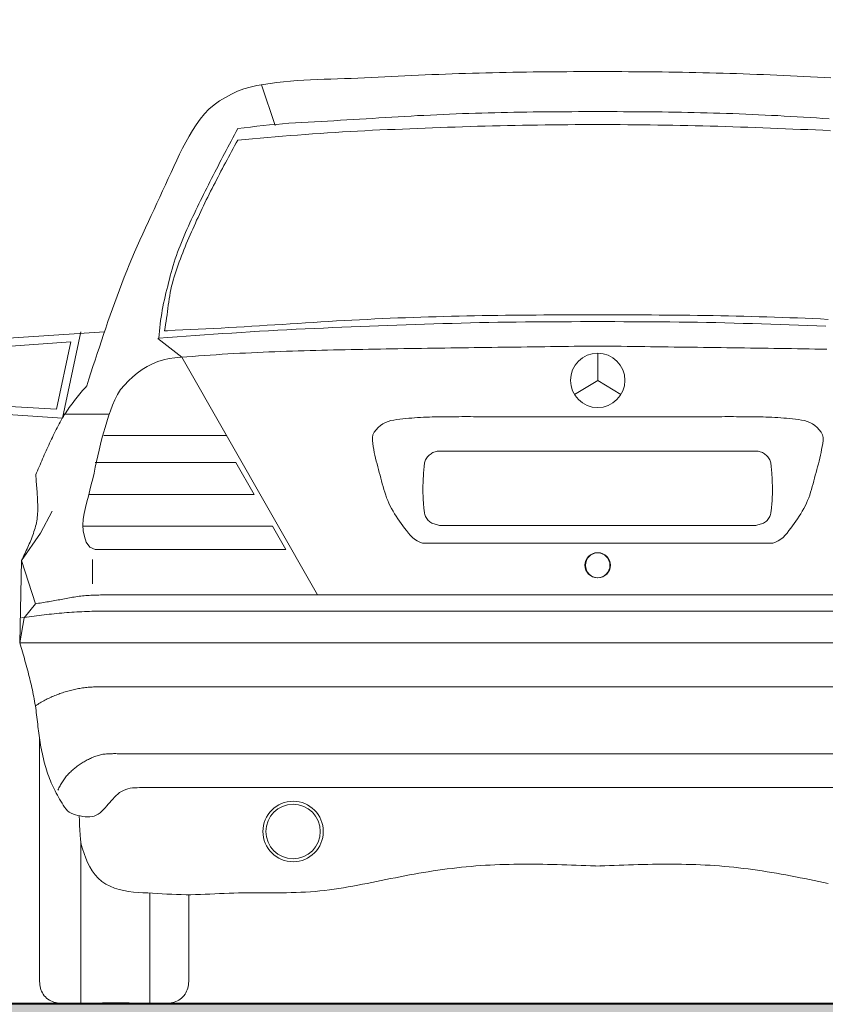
# Model space of a CAD drawing. Extents: x 828590 to 927090, y -1046596 to -975596.
# Tile 10 of 13: x 915897 to 917124, y -1005243 to -1003745. Entities that reach past the tile are written whole.
import ezdxf

# ---------------------------------------------------------------- set-up
doc = ezdxf.new("R2010")
doc.units = 0
doc.header["$LTSCALE"] = 250
for name, color, linetype, lineweight in [('Arredi', 7, 'CONTINUOUS', 15), ('linea di terra', 7, 'CONTINUOUS', 40), ('linee di prospetto', 7, 'CONTINUOUS', 18)]:
    doc.layers.add(name, color=color, linetype=linetype, lineweight=lineweight)

msp = doc.modelspace()

# ---------------------------------------------------------------- hatches: boundary and pattern name
at = {"layer": 'linee di prospetto', "linetype": 'Continuous'}
msp.add_hatch(color=36, dxfattribs=at).paths.add_polyline_path([(830449.2, -1008241.7), (925189.5, -1008241.7), (925189.5, -1005090.4), (920424.4, -1005090.4), (920424.4, -1005241.7), (915178, -1005241.7), (911631.6, -1005241.7), (911631.6, -1005341.7), (911481.6, -1005341.7), (911481.6, -1005091.7), (910131.6, -1005091.7), (910131.6, -1005810.5), (910206.6, -1005810.5), (910206.6, -1006210.5), (909806.6, -1006210.5), (909806.6, -1005810.5), (909881.6, -1005810.5), (909881.6, -1005099), (902631.6, -1004907.4), (902631.6, -1006491.7), (903021.4, -1006491.7), (903021.4, -1006991.7), (892241.8, -1006991.7), (892241.8, -1006491.7), (892631.6, -1006491.7), (892631.6, -1004643.1), (843392.8, -1003341.7), (843392.8, -1001387.9), (839392.8, -1000362.3), (830449.2, -1000362.3)])

# ---------------------------------------------------------------- linework, layer by layer
at = {"layer": 'Arredi', "linetype": 'Continuous'}
for p, q in [((916286.5, -1003906.1), (916265.5, -1003843.8)), ((915816.9, -1004233.8), (916026.3, -1004220)), ((915990.6, -1004220), (915962.6, -1004350.9)), ((916117.9, -1004218.1), (916122.3, -1004218.1)), ((916777.2, -1004252.2), (916777.2, -1004293.6)), ((916777.2, -1004252.2), (916777.2, -1004293.6)), ((916777.2, -1004293.6), (916741.7, -1004315.1)), ((916777.2, -1004293.6), (916812.6, -1004315.1)), ((916212, -1004377.3), (916025.6, -1004377.3)), ((916536.6, -1004401.2), (916777.2, -1004401.2)), ((917017.7, -1004401.2), (916777.2, -1004401.2)), ((915929, -1004526.1), (915946.7, -1004492.6)), ((916536.6, -1004514.4), (916777.2, -1004514.4)), ((917017.7, -1004514.4), (916777.2, -1004514.4)), ((915900.3, -1004567.9), (915929, -1004526.1)), ((916510.5, -1004541.5), (916777.2, -1004541.5)), ((917043.8, -1004541.5), (916777.2, -1004541.5)), ((915900.3, -1004567.9), (915897.7, -1004693.1)), ((915900.3, -1004567.9), (915921.3, -1004633.6)), ((916008.5, -1004566), (916008.5, -1004603.1)), ((916053.6, -1004644.7), (916779.1, -1004644.7)), ((917500.7, -1004644.7), (916775.3, -1004644.7)), ((915897.7, -1004693.1), (916779.1, -1004693.1)), ((917656.6, -1004693.1), (916775.3, -1004693.1)), ((916033, -1004759.8), (916779.1, -1004759.8)), ((917521.3, -1004759.8), (916775.3, -1004759.8)), ((915927.6, -1005208.3), (915927.6, -1004837.8)), ((916049.5, -1004861.7), (916779.1, -1004861.7)), ((917504.9, -1004861.7), (916775.3, -1004861.7)), ((916079.7, -1004913.3), (916779.1, -1004913.3)), ((917474.6, -1004913.3), (916775.3, -1004913.3)), ((915990.6, -1005241.7), (915990.6, -1004997)), ((916095.6, -1005073.7), (916095.6, -1005241.7)), ((916154.8, -1005076.2), (916154.8, -1005208.3))]:
    msp.add_line(p, q, dxfattribs=at)
for points in [[(916781.5, -1003823.7), (916771.3, -1003823.7), (916761, -1003823.8), (916750.7, -1003823.8), (916740.5, -1003823.9), (916730.2, -1003824), (916719.9, -1003824), (916709.7, -1003824.1), (916699.4, -1003824.2), (916689.1, -1003824.3), (916678.9, -1003824.4), (916668.6, -1003824.6), (916658.3, -1003824.7), (916648.1, -1003824.9), (916637.8, -1003825.1), (916627.5, -1003825.3), (916617.3, -1003825.5), (916607, -1003825.7), (916596.7, -1003826), (916586.5, -1003826.3), (916576.2, -1003826.6), (916565.9, -1003826.9), (916555.7, -1003827.3), (916545.4, -1003827.7), (916535.2, -1003828.1), (916524.9, -1003828.5), (916514.7, -1003828.9), (916504.4, -1003829.4), (916494.1, -1003829.8), (916483.9, -1003830.3), (916473.6, -1003830.8), (916463.4, -1003831.3), (916453.1, -1003831.8), (916442.9, -1003832.3), (916432.6, -1003832.8), (916422.4, -1003833.2), (916412.1, -1003833.7), (916401.8, -1003834.1), (916391.6, -1003834.5), (916381.3, -1003834.8), (916371, -1003835.2), (916360.7, -1003835.5), (916350.5, -1003835.9), (916340.2, -1003836.4), (916330, -1003837), (916319.7, -1003837.6), (916309.5, -1003838.4), (916299.2, -1003839.3), (916289, -1003840.5), (916278.8, -1003841.8), (916268.7, -1003843.3), (916258.5, -1003845.1), (916248.5, -1003847.3), (916238.7, -1003850.1), (916229.1, -1003853.8), (916219.8, -1003858.2), (916210.7, -1003863.1), (916201.8, -1003868.4), (916193.3, -1003874.2), (916185.5, -1003880.8), (916178.5, -1003888.2), (916172.1, -1003896.3), (916166.2, -1003904.8), (916160.6, -1003913.4), (916155.3, -1003922.2), (916150.3, -1003931.2), (916145.5, -1003940.2), (916140.9, -1003949.4), (916136.4, -1003958.7), (916132, -1003968), (916127.8, -1003977.4), (916123.5, -1003986.7), (916119.3, -1003996.1), (916115, -1004005.5), (916110.7, -1004014.8), (916106.4, -1004024.2), (916102, -1004033.5), (916097.7, -1004042.8), (916093.3, -1004052.1), (916089, -1004061.4), (916084.8, -1004070.7), (916080.5, -1004080.1), (916076.4, -1004089.4), (916072.3, -1004098.8), (916068.2, -1004108.3), (916064.3, -1004117.7), (916060.4, -1004127.2), (916056.7, -1004136.8), (916052.9, -1004146.3), (916049.3, -1004155.9), (916045.7, -1004165.6), (916042.2, -1004175.2), (916038.7, -1004184.9), (916035.2, -1004194.5), (916031.8, -1004204.2), (916028.5, -1004214), (916025.2, -1004223.7), (916021.9, -1004233.4), (916018.7, -1004243.2), (916015.4, -1004252.9), (916012.2, -1004262.7), (916009, -1004272.5), (916005.9, -1004282.3), (916002.7, -1004292), (915999.5, -1004301.8)], [(916772.8, -1003823.7), (916783.1, -1003823.7), (916793.4, -1003823.8), (916803.6, -1003823.8), (916813.9, -1003823.9), (916824.2, -1003824), (916834.4, -1003824), (916844.7, -1003824.1), (916854.9, -1003824.2), (916865.2, -1003824.3), (916875.5, -1003824.4), (916885.7, -1003824.6), (916896, -1003824.7), (916906.3, -1003824.9), (916916.5, -1003825.1), (916926.8, -1003825.3), (916937.1, -1003825.5), (916947.3, -1003825.7), (916957.6, -1003826), (916967.9, -1003826.3), (916978.1, -1003826.6), (916988.4, -1003826.9), (916998.7, -1003827.3), (917008.9, -1003827.7), (917019.2, -1003828.1), (917029.4, -1003828.5), (917039.7, -1003828.9), (917049.9, -1003829.4), (917060.2, -1003829.8), (917070.4, -1003830.3), (917080.7, -1003830.8), (917091, -1003831.3), (917101.2, -1003831.8), (917111.5, -1003832.3), (917121.7, -1003832.8), (917132, -1003833.2)], [(916777.2, -1003884.7), (916767.4, -1003884.7), (916757.6, -1003884.8), (916747.8, -1003884.8), (916738, -1003884.9), (916728.2, -1003884.9), (916718.4, -1003885), (916708.6, -1003885), (916698.8, -1003885.1), (916689, -1003885.2), (916679.2, -1003885.3), (916669.4, -1003885.4), (916659.6, -1003885.6), (916649.8, -1003885.7), (916640, -1003885.9), (916630.2, -1003886.1), (916620.4, -1003886.4), (916610.6, -1003886.6), (916600.8, -1003886.9), (916591, -1003887.2), (916581.2, -1003887.5), (916571.4, -1003887.8), (916561.6, -1003888.2), (916551.8, -1003888.6), (916542, -1003889), (916532.2, -1003889.5), (916522.5, -1003889.9), (916512.7, -1003890.4), (916502.9, -1003890.9), (916493.1, -1003891.5), (916483.3, -1003892), (916473.5, -1003892.6), (916463.8, -1003893.2), (916454, -1003893.8), (916444.2, -1003894.4), (916434.4, -1003895), (916424.6, -1003895.6), (916414.9, -1003896.2), (916405.1, -1003896.8), (916395.3, -1003897.4), (916385.5, -1003898), (916375.7, -1003898.6), (916365.9, -1003899.1), (916356.2, -1003899.7), (916346.4, -1003900.2), (916336.6, -1003900.7), (916326.8, -1003901.3), (916317, -1003901.9), (916307.2, -1003902.5), (916297.5, -1003903.3), (916287.7, -1003904.1), (916277.9, -1003905), (916268.2, -1003906), (916258.5, -1003907.1), (916248.7, -1003908.2), (916239, -1003909.3), (916229.3, -1003910.5)], [(916777.2, -1003884.7), (916787, -1003884.7), (916796.8, -1003884.8), (916806.6, -1003884.8), (916816.4, -1003884.9), (916826.2, -1003884.9), (916836, -1003885), (916845.8, -1003885), (916855.6, -1003885.1), (916865.4, -1003885.2), (916875.2, -1003885.3), (916885, -1003885.4), (916894.8, -1003885.6), (916904.6, -1003885.7), (916914.4, -1003885.9), (916924.2, -1003886.1), (916933.9, -1003886.4), (916943.7, -1003886.6), (916953.5, -1003886.9), (916963.3, -1003887.2), (916973.1, -1003887.5), (916982.9, -1003887.8), (916992.7, -1003888.2), (917002.5, -1003888.6), (917012.3, -1003889), (917022.1, -1003889.5), (917031.9, -1003889.9), (917041.7, -1003890.4), (917051.5, -1003890.9), (917061.2, -1003891.5), (917071, -1003892), (917080.8, -1003892.6), (917090.6, -1003893.2), (917100.4, -1003893.8), (917110.1, -1003894.4), (917119.9, -1003895), (917129.7, -1003895.6)], [(916229.3, -1003910.5), (916226.8, -1003915.2), (916224.3, -1003920), (916221.7, -1003924.7), (916219.2, -1003929.5), (916216.7, -1003934.2), (916214.2, -1003939), (916211.8, -1003943.7), (916209.3, -1003948.5), (916206.8, -1003953.2), (916204.3, -1003958), (916201.8, -1003962.8), (916199.3, -1003967.5), (916196.9, -1003972.3), (916194.4, -1003977.1), (916191.9, -1003981.8), (916189.5, -1003986.6), (916187.1, -1003991.4), (916184.6, -1003996.2), (916182.2, -1004001), (916179.8, -1004005.8), (916177.4, -1004010.6), (916175, -1004015.4), (916172.6, -1004020.2), (916170.2, -1004025), (916167.9, -1004029.8), (916165.6, -1004034.7), (916163.3, -1004039.5), (916161, -1004044.4), (916158.7, -1004049.2), (916156.5, -1004054.1), (916154.3, -1004059), (916152.1, -1004063.9), (916150, -1004068.9), (916147.8, -1004073.8), (916145.8, -1004078.7), (916143.7, -1004083.7), (916141.7, -1004088.7), (916139.8, -1004093.7), (916137.9, -1004098.7), (916136.1, -1004103.8), (916134.3, -1004108.9), (916132.7, -1004114), (916131.1, -1004119.1), (916129.5, -1004124.2), (916128.1, -1004129.4), (916126.7, -1004134.6), (916125.3, -1004139.8), (916124, -1004145), (916122.7, -1004150.2), (916121.4, -1004155.4), (916120.1, -1004160.6), (916118.9, -1004165.8), (916117.7, -1004171.1), (916116.6, -1004176.3), (916115.5, -1004181.6), (916114.5, -1004186.8), (916113.6, -1004192.1), (916112.8, -1004197.4), (916112, -1004202.8), (916111.4, -1004208.1), (916110.7, -1004213.4), (916110.1, -1004218.8), (916109.6, -1004224.1), (916109, -1004229.4)], [(916777.2, -1003904.2), (916765.7, -1003904.3), (916754.3, -1003904.4), (916742.9, -1003904.5), (916731.5, -1003904.6), (916720, -1003904.7), (916708.6, -1003904.9), (916697.2, -1003905), (916685.7, -1003905.2), (916674.3, -1003905.3), (916662.9, -1003905.5), (916651.5, -1003905.7), (916640, -1003906), (916628.6, -1003906.2), (916617.2, -1003906.5), (916605.8, -1003906.8), (916594.3, -1003907.1), (916582.9, -1003907.5), (916571.5, -1003907.8), (916560.1, -1003908.2), (916548.6, -1003908.6), (916537.2, -1003909), (916525.8, -1003909.4), (916514.4, -1003909.8), (916502.9, -1003910.3), (916491.5, -1003910.7), (916480.1, -1003911.2), (916468.7, -1003911.7), (916457.3, -1003912.2), (916445.8, -1003912.7), (916434.4, -1003913.2), (916423, -1003913.8), (916411.6, -1003914.4), (916400.2, -1003915), (916388.8, -1003915.7), (916377.4, -1003916.4), (916366, -1003917.1), (916354.6, -1003917.8), (916343.2, -1003918.6), (916331.8, -1003919.5), (916320.4, -1003920.4), (916309, -1003921.3), (916297.6, -1003922.2), (916286.2, -1003923.1), (916274.8, -1003924.1), (916263.4, -1003925.1), (916252, -1003926.1), (916240.6, -1003927.1), (916229.3, -1003928.1)], [(916777.2, -1003904.2), (916788.6, -1003904.3), (916800, -1003904.4), (916811.5, -1003904.5), (916822.9, -1003904.6), (916834.3, -1003904.7), (916845.7, -1003904.9), (916857.2, -1003905), (916868.6, -1003905.2), (916880, -1003905.3), (916891.5, -1003905.5), (916902.9, -1003905.7), (916914.3, -1003906), (916925.7, -1003906.2), (916937.2, -1003906.5), (916948.6, -1003906.8), (916960, -1003907.1), (916971.4, -1003907.5), (916982.9, -1003907.8), (916994.3, -1003908.2), (917005.7, -1003908.6), (917017.1, -1003909), (917028.5, -1003909.4), (917040, -1003909.8), (917051.4, -1003910.3), (917062.8, -1003910.7), (917074.2, -1003911.2), (917085.7, -1003911.7), (917097.1, -1003912.2), (917108.5, -1003912.7), (917119.9, -1003913.2), (917131.3, -1003913.8)], [(916229.3, -1003928.1), (916226.9, -1003932.4), (916224.6, -1003936.7), (916222.3, -1003941), (916220, -1003945.3), (916217.6, -1003949.6), (916215.3, -1003953.9), (916213, -1003958.2), (916210.7, -1003962.6), (916208.4, -1003966.9), (916206.1, -1003971.2), (916203.8, -1003975.5), (916201.6, -1003979.9), (916199.3, -1003984.2), (916197, -1003988.5), (916194.8, -1003992.9), (916192.5, -1003997.2), (916190.3, -1004001.6), (916188.1, -1004005.9), (916185.9, -1004010.3), (916183.7, -1004014.7), (916181.5, -1004019.1), (916179.4, -1004023.5), (916177.3, -1004027.9), (916175.1, -1004032.3), (916173, -1004036.7), (916170.9, -1004041.1), (916168.9, -1004045.6), (916166.8, -1004050), (916164.8, -1004054.4), (916162.8, -1004058.9), (916160.8, -1004063.4), (916158.8, -1004067.8), (916156.9, -1004072.3), (916154.9, -1004076.8), (916153, -1004081.3), (916151.1, -1004085.8), (916149.2, -1004090.4), (916147.4, -1004094.9), (916145.6, -1004099.4), (916143.8, -1004104), (916142, -1004108.5), (916140.3, -1004113.1), (916138.6, -1004117.7), (916137, -1004122.3), (916135.4, -1004127), (916133.9, -1004131.6), (916132.4, -1004136.3), (916131.1, -1004141), (916129.8, -1004145.7), (916128.6, -1004150.5), (916127.6, -1004155.3), (916126.7, -1004160.1), (916125.9, -1004164.9), (916125.1, -1004169.7), (916124.4, -1004174.6), (916123.7, -1004179.4), (916123, -1004184.3), (916122.4, -1004189.1), (916121.7, -1004194), (916120.9, -1004198.8), (916120.2, -1004203.6), (916119.4, -1004208.5), (916118.7, -1004213.3), (916117.9, -1004218.1)], [(916122.3, -1004218.1), (916134, -1004217.5), (916145.7, -1004217), (916157.4, -1004216.4), (916169.1, -1004215.8), (916180.8, -1004215.2), (916192.5, -1004214.6), (916204.2, -1004214), (916215.9, -1004213.3), (916227.5, -1004212.7), (916239.2, -1004212), (916250.9, -1004211.4), (916262.6, -1004210.7), (916274.3, -1004209.9), (916286, -1004209.2), (916297.6, -1004208.5), (916309.3, -1004207.7), (916321, -1004206.9), (916332.7, -1004206.2), (916344.4, -1004205.4), (916356, -1004204.7), (916367.7, -1004204), (916379.4, -1004203.3), (916391.1, -1004202.6), (916402.8, -1004202), (916414.5, -1004201.4), (916426.1, -1004200.8), (916437.8, -1004200.2), (916449.5, -1004199.7), (916461.2, -1004199.2), (916472.9, -1004198.7), (916484.6, -1004198.3), (916496.3, -1004197.9), (916508, -1004197.5), (916519.7, -1004197.1), (916531.4, -1004196.8), (916543.1, -1004196.4), (916554.8, -1004196.1), (916566.5, -1004195.8), (916578.2, -1004195.6), (916589.9, -1004195.3), (916601.6, -1004195.1), (916613.3, -1004194.9), (916625, -1004194.7), (916636.7, -1004194.6), (916648.4, -1004194.4), (916660.1, -1004194.3), (916671.8, -1004194.2), (916683.5, -1004194.2), (916695.2, -1004194.1), (916706.9, -1004194.1), (916718.6, -1004194), (916730.4, -1004194), (916742.1, -1004194), (916753.8, -1004194), (916765.5, -1004194.1), (916777.2, -1004194.1)], [(917128.2, -1004200.8), (917116.5, -1004200.2), (917104.8, -1004199.7), (917093.1, -1004199.2), (917081.4, -1004198.7), (917069.7, -1004198.3), (917058, -1004197.9), (917046.3, -1004197.5), (917034.6, -1004197.1), (917022.9, -1004196.8), (917011.2, -1004196.4), (916999.5, -1004196.1), (916987.8, -1004195.8), (916976.1, -1004195.6), (916964.4, -1004195.3), (916952.7, -1004195.1), (916941, -1004194.9), (916929.3, -1004194.7), (916917.6, -1004194.6), (916905.9, -1004194.4), (916894.2, -1004194.3), (916882.5, -1004194.2), (916870.8, -1004194.2), (916859.1, -1004194.1), (916847.4, -1004194.1), (916835.7, -1004194), (916824, -1004194), (916812.3, -1004194), (916800.6, -1004194), (916788.9, -1004194.1), (916777.2, -1004194.1)], [(916779.1, -1004204.3), (916765.1, -1004204.3), (916751.1, -1004204.3), (916737.2, -1004204.4), (916723.2, -1004204.4), (916709.2, -1004204.5), (916695.2, -1004204.6), (916681.3, -1004204.7), (916667.3, -1004204.8), (916653.3, -1004204.9), (916639.3, -1004205.1), (916625.4, -1004205.3), (916611.4, -1004205.5), (916597.4, -1004205.8), (916583.5, -1004206.1), (916569.5, -1004206.5), (916555.5, -1004206.9), (916541.6, -1004207.3), (916527.6, -1004207.7), (916513.6, -1004208.1), (916499.7, -1004208.6), (916485.7, -1004209.1), (916471.7, -1004209.6), (916457.8, -1004210.1), (916443.8, -1004210.6), (916429.8, -1004211.1), (916415.9, -1004211.7), (916401.9, -1004212.2), (916388, -1004212.8), (916374, -1004213.4), (916360, -1004214), (916346.1, -1004214.6), (916332.1, -1004215.3), (916318.2, -1004215.9), (916304.2, -1004216.6), (916290.2, -1004217.4), (916276.3, -1004218.2), (916262.3, -1004219), (916248.4, -1004219.8), (916234.5, -1004220.7), (916220.5, -1004221.6), (916206.6, -1004222.5), (916192.6, -1004223.5), (916178.7, -1004224.4), (916164.7, -1004225.4), (916150.8, -1004226.4), (916136.9, -1004227.4), (916122.9, -1004228.4), (916109, -1004229.4)], [(916775.3, -1004204.3), (916789.2, -1004204.3), (916803.2, -1004204.3), (916817.2, -1004204.4), (916831.2, -1004204.4), (916845.1, -1004204.5), (916859.1, -1004204.6), (916873.1, -1004204.7), (916887.1, -1004204.8), (916901, -1004204.9), (916915, -1004205.1), (916929, -1004205.3), (916942.9, -1004205.5), (916956.9, -1004205.8), (916970.9, -1004206.1), (916984.8, -1004206.5), (916998.8, -1004206.9), (917012.8, -1004207.3), (917026.7, -1004207.7), (917040.7, -1004208.1), (917054.7, -1004208.6), (917068.6, -1004209.1), (917082.6, -1004209.6), (917096.6, -1004210.1), (917110.5, -1004210.6), (917124.5, -1004211.1)], [(916107.7, -1004230.1), (916144, -1004258.4), (916350.8, -1004620.1)], [(915828.4, -1004330.1), (915953.7, -1004337.7), (915975.3, -1004235.1), (915827.1, -1004245.8)], [(916777.2, -1004241.4), (916768.2, -1004241.5), (916759.3, -1004241.6), (916750.3, -1004241.7), (916741.4, -1004241.8), (916732.5, -1004241.9), (916723.5, -1004242.1), (916714.6, -1004242.2), (916705.6, -1004242.3), (916696.7, -1004242.4), (916687.8, -1004242.5), (916678.8, -1004242.6), (916669.9, -1004242.7), (916660.9, -1004242.9), (916652, -1004243), (916643, -1004243.1), (916634.1, -1004243.2), (916625.2, -1004243.3), (916616.2, -1004243.4), (916607.3, -1004243.6), (916598.3, -1004243.7), (916589.4, -1004243.8), (916580.4, -1004243.9), (916571.5, -1004244.1), (916562.6, -1004244.2), (916553.6, -1004244.3), (916544.7, -1004244.4), (916535.8, -1004244.6), (916526.8, -1004244.7), (916517.9, -1004244.8), (916508.9, -1004245), (916500, -1004245.1), (916491.1, -1004245.3), (916482.2, -1004245.4), (916473.2, -1004245.6), (916464.3, -1004245.7), (916455.4, -1004245.8), (916446.4, -1004246), (916437.5, -1004246.2), (916428.6, -1004246.3), (916419.7, -1004246.5), (916410.8, -1004246.6), (916401.8, -1004246.8), (916392.9, -1004247), (916384, -1004247.2), (916375.1, -1004247.4), (916366.2, -1004247.6), (916357.2, -1004247.8), (916348.3, -1004248.1), (916339.4, -1004248.3), (916330.5, -1004248.6), (916321.5, -1004248.8), (916312.6, -1004249.1), (916303.7, -1004249.4), (916294.8, -1004249.8), (916285.8, -1004250.1), (916276.9, -1004250.4), (916268, -1004250.8), (916259.1, -1004251.2), (916250.1, -1004251.6), (916241.2, -1004252.1), (916232.3, -1004252.5), (916223.3, -1004253), (916214.4, -1004253.5), (916205.4, -1004254), (916196.5, -1004254.6), (916187.5, -1004255.2), (916178.6, -1004255.8), (916169.6, -1004256.4), (916160.7, -1004257.1), (916151.7, -1004257.8), (916142.7, -1004258.5), (916133.8, -1004259.3), (916124.9, -1004260.5), (916116.1, -1004262.2), (916107.6, -1004264.9), (916099.4, -1004268.3), (916091.4, -1004272.5), (916083.8, -1004277.3), (916076.5, -1004282.5), (916069.6, -1004288.2), (916063, -1004294.3), (916056.8, -1004300.8), (916051.1, -1004307.6), (916046.2, -1004315.1), (916042.3, -1004323.2), (916038.8, -1004331.4), (916035.6, -1004339.8), (916032.7, -1004348.1), (916029.9, -1004356.6), (916027.4, -1004365.1), (916025, -1004373.7), (916022.7, -1004382.3), (916020.6, -1004390.9), (916018.5, -1004399.6), (916016.5, -1004408.3), (916014.6, -1004417), (916012.6, -1004425.8), (916010.6, -1004434.6), (916008.6, -1004443.4), (916006.5, -1004452.2), (916004.4, -1004460.9), (916002, -1004469.7), (915999.7, -1004478.5), (915997.4, -1004487.3), (915995.6, -1004496.1), (915994.3, -1004504.9), (915993.7, -1004513.7), (915994.2, -1004522.6), (915995.9, -1004531.3), (915998.9, -1004540), (916004.1, -1004547.2), (916012.3, -1004550.9)], [(916777.2, -1004241.4), (916786.1, -1004241.5), (916795.1, -1004241.6), (916804, -1004241.7), (916812.9, -1004241.8), (916821.9, -1004241.9), (916830.8, -1004242.1), (916839.8, -1004242.2), (916848.7, -1004242.3), (916857.6, -1004242.4), (916866.6, -1004242.5), (916875.5, -1004242.6), (916884.5, -1004242.7), (916893.4, -1004242.9), (916902.4, -1004243), (916911.3, -1004243.1), (916920.2, -1004243.2), (916929.2, -1004243.3), (916938.1, -1004243.4), (916947.1, -1004243.6), (916956, -1004243.7), (916965, -1004243.8), (916973.9, -1004243.9), (916982.8, -1004244.1), (916991.8, -1004244.2), (917000.7, -1004244.3), (917009.6, -1004244.4), (917018.6, -1004244.6), (917027.5, -1004244.7), (917036.5, -1004244.8), (917045.4, -1004245), (917054.3, -1004245.1), (917063.3, -1004245.3), (917072.2, -1004245.4), (917081.1, -1004245.6), (917090, -1004245.7), (917099, -1004245.8), (917107.9, -1004246), (917116.8, -1004246.2), (917125.7, -1004246.3)], [(916777.2, -1004252.7), (916777.2, -1004252.7), (916777.2, -1004252.7)], [(916777.2, -1004252.7), (916777.2, -1004252.7), (916777.2, -1004252.7)], [(916777.2, -1004252.7), (916777.2, -1004252.7), (916777.2, -1004252.7)], [(916777.2, -1004252.7), (916777.2, -1004252.7), (916777.2, -1004252.7)], [(915999.5, -1004301.8), (915997.4, -1004304.3), (915995.3, -1004306.8), (915993.2, -1004309.3), (915991.1, -1004311.8), (915989, -1004314.3), (915987, -1004316.9), (915984.9, -1004319.4), (915982.9, -1004321.9), (915980.8, -1004324.5), (915978.8, -1004327.1), (915976.9, -1004329.7), (915974.9, -1004332.3), (915973, -1004335), (915971.1, -1004337.7), (915969.3, -1004340.3), (915967.5, -1004343.1), (915965.7, -1004345.8), (915964, -1004348.6), (915962.3, -1004351.4), (915960.7, -1004354.2), (915959.1, -1004357.1), (915957.5, -1004359.9), (915956, -1004362.8), (915954.5, -1004365.7), (915953, -1004368.6), (915951.5, -1004371.6), (915950.1, -1004374.5), (915948.6, -1004377.4), (915947.2, -1004380.4), (915945.8, -1004383.3), (915944.4, -1004386.3), (915943, -1004389.2), (915941.6, -1004392.2), (915940.3, -1004395.2), (915938.9, -1004398.1), (915937.6, -1004401.1), (915936.2, -1004404.1), (915934.9, -1004407.1), (915933.6, -1004410.1), (915932.3, -1004413.1), (915931, -1004416.1), (915929.7, -1004419), (915928.4, -1004422), (915927.1, -1004425), (915925.8, -1004428), (915924.5, -1004431.1), (915923.2, -1004434.1), (915921.9, -1004437.1)], [(916033.3, -1004345.2), (915965.2, -1004345.2), (915962.6, -1004350.9), (915818.8, -1004341.4)], [(916777.2, -1004349), (916772.7, -1004349), (916768.2, -1004349), (916763.7, -1004349), (916759.2, -1004349), (916754.7, -1004349), (916750.2, -1004349), (916745.7, -1004349), (916741.2, -1004349), (916736.7, -1004349), (916732.2, -1004349), (916727.7, -1004349), (916723.2, -1004349), (916718.7, -1004349.1), (916714.2, -1004349.1), (916709.7, -1004349.1), (916705.3, -1004349.1), (916700.8, -1004349.1), (916696.3, -1004349.1), (916691.8, -1004349.1), (916687.3, -1004349.1), (916682.8, -1004349.1), (916678.3, -1004349.1), (916673.8, -1004349.1), (916669.3, -1004349.1), (916664.8, -1004349.1), (916660.3, -1004349.1), (916655.8, -1004349), (916651.3, -1004349), (916646.8, -1004349), (916642.3, -1004349), (916637.8, -1004349), (916633.3, -1004349), (916628.8, -1004349), (916624.3, -1004349), (916619.8, -1004349), (916615.3, -1004348.9), (916610.8, -1004348.9), (916606.3, -1004348.9), (916601.8, -1004348.9), (916597.3, -1004348.9), (916592.8, -1004348.9), (916588.3, -1004348.9), (916583.8, -1004348.8), (916579.3, -1004348.8), (916574.8, -1004348.8), (916570.3, -1004348.8), (916565.8, -1004348.9), (916561.3, -1004348.9), (916556.9, -1004348.9), (916552.4, -1004348.9), (916547.9, -1004348.9), (916543.4, -1004349), (916538.9, -1004349), (916534.4, -1004349.1), (916530, -1004349.2), (916525.5, -1004349.3), (916521, -1004349.4), (916516.5, -1004349.6), (916512, -1004349.8), (916507.5, -1004350), (916503.1, -1004350.2), (916498.6, -1004350.5), (916494.1, -1004350.9), (916489.6, -1004351.3), (916485.1, -1004351.7), (916480.6, -1004352.2), (916476.1, -1004352.7), (916471.6, -1004353.3), (916467.1, -1004354), (916462.6, -1004354.8), (916458.3, -1004356), (916454.2, -1004357.6), (916450.2, -1004359.7), (916446.6, -1004362.3), (916443.1, -1004365.3), (916439.8, -1004368.7), (916437.1, -1004372.3), (916435.1, -1004376.3), (916434.2, -1004380.6), (916434.2, -1004385.1), (916434.8, -1004389.7), (916435.5, -1004394.3), (916436.3, -1004398.8), (916437.2, -1004403.2), (916438.1, -1004407.6), (916439.2, -1004412), (916440.2, -1004416.4), (916441.4, -1004420.7), (916442.5, -1004425), (916443.6, -1004429.3), (916444.8, -1004433.6), (916446, -1004437.9), (916447.1, -1004442.2), (916448.2, -1004446.6), (916449.3, -1004450.9), (916450.5, -1004455.3), (916451.7, -1004459.6), (916453, -1004463.9), (916454.5, -1004468.2), (916456, -1004472.4), (916457.7, -1004476.6), (916459.5, -1004480.7), (916461.5, -1004484.8), (916463.5, -1004488.8), (916465.7, -1004492.7), (916468, -1004496.5), (916470.3, -1004500.3), (916472.8, -1004504.1), (916475.3, -1004507.8), (916478, -1004511.4), (916480.6, -1004515.1), (916483.4, -1004518.7), (916486.1, -1004522.3), (916489, -1004525.9), (916491.9, -1004529.4), (916495.1, -1004532.6), (916498.5, -1004535.4), (916502.3, -1004537.8), (916506.4, -1004539.7), (916510.5, -1004541.5)], [(916777.2, -1004349), (916781.7, -1004349), (916786.2, -1004349), (916790.7, -1004349), (916795.2, -1004349), (916799.6, -1004349), (916804.1, -1004349), (916808.6, -1004349), (916813.1, -1004349), (916817.6, -1004349), (916822.1, -1004349), (916826.6, -1004349), (916831.1, -1004349), (916835.6, -1004349.1), (916840.1, -1004349.1), (916844.6, -1004349.1), (916849.1, -1004349.1), (916853.6, -1004349.1), (916858.1, -1004349.1), (916862.6, -1004349.1), (916867.1, -1004349.1), (916871.6, -1004349.1), (916876.1, -1004349.1), (916880.6, -1004349.1), (916885.1, -1004349.1), (916889.5, -1004349.1), (916894, -1004349.1), (916898.5, -1004349), (916903, -1004349), (916907.5, -1004349), (916912, -1004349), (916916.5, -1004349), (916921, -1004349), (916925.5, -1004349), (916930, -1004349), (916934.5, -1004349), (916939, -1004348.9), (916943.5, -1004348.9), (916948, -1004348.9), (916952.5, -1004348.9), (916957, -1004348.9), (916961.5, -1004348.9), (916966, -1004348.9), (916970.5, -1004348.8), (916975, -1004348.8), (916979.5, -1004348.8), (916984, -1004348.8), (916988.5, -1004348.9), (916993, -1004348.9), (916997.5, -1004348.9), (917002, -1004348.9), (917006.5, -1004348.9), (917010.9, -1004349), (917015.4, -1004349), (917019.9, -1004349.1), (917024.4, -1004349.2), (917028.9, -1004349.3), (917033.3, -1004349.4), (917037.8, -1004349.6), (917042.3, -1004349.8), (917046.8, -1004350), (917051.3, -1004350.2), (917055.8, -1004350.5), (917060.3, -1004350.9), (917064.7, -1004351.3), (917069.2, -1004351.7), (917073.7, -1004352.2), (917078.2, -1004352.7), (917082.7, -1004353.3), (917087.3, -1004354), (917091.7, -1004354.8), (917096, -1004356), (917100.2, -1004357.6), (917104.1, -1004359.7), (917107.8, -1004362.3), (917111.3, -1004365.3), (917114.5, -1004368.7), (917117.3, -1004372.3), (917119.2, -1004376.3), (917120.1, -1004380.6), (917120.1, -1004385.1), (917119.6, -1004389.7), (917118.9, -1004394.3), (917118, -1004398.8), (917117.2, -1004403.2), (917116.2, -1004407.6), (917115.2, -1004412), (917114.1, -1004416.4), (917113, -1004420.7), (917111.8, -1004425), (917110.7, -1004429.3), (917109.5, -1004433.6), (917108.4, -1004437.9), (917107.2, -1004442.2), (917106.1, -1004446.6), (917105, -1004450.9), (917103.8, -1004455.3), (917102.6, -1004459.6), (917101.3, -1004463.9), (917099.9, -1004468.2), (917098.3, -1004472.4), (917096.6, -1004476.6), (917094.8, -1004480.7), (917092.9, -1004484.8), (917090.8, -1004488.8), (917088.6, -1004492.7), (917086.4, -1004496.5), (917084, -1004500.3), (917081.5, -1004504.1), (917079, -1004507.8), (917076.4, -1004511.4), (917073.7, -1004515.1), (917071, -1004518.7), (917068.2, -1004522.3), (917065.4, -1004525.9), (917062.4, -1004529.4), (917059.3, -1004532.6), (917055.8, -1004535.4), (917052, -1004537.8), (917048, -1004539.7), (917043.8, -1004541.5)], [(916536.6, -1004401.2), (916534.9, -1004401.4), (916533.1, -1004401.6), (916531.4, -1004401.8), (916529.7, -1004402.2), (916528, -1004402.7), (916526.4, -1004403.4), (916524.9, -1004404.2), (916523.5, -1004405.2), (916522.1, -1004406.3), (916520.8, -1004407.4), (916519.5, -1004408.7), (916518.3, -1004410), (916517.2, -1004411.4), (916516.2, -1004412.8), (916515.3, -1004414.3), (916514.6, -1004415.9), (916514.1, -1004417.5), (916513.7, -1004419.2), (916513.5, -1004420.9), (916513.3, -1004422.7), (916513.1, -1004424.5), (916512.9, -1004426.2), (916512.8, -1004428), (916512.6, -1004429.8), (916512.5, -1004431.5), (916512.3, -1004433.3), (916512.2, -1004435), (916512.1, -1004436.8), (916512, -1004438.6), (916511.9, -1004440.3), (916511.8, -1004442.1), (916511.7, -1004443.8), (916511.6, -1004445.6), (916511.5, -1004447.3), (916511.5, -1004449), (916511.4, -1004450.8), (916511.3, -1004452.5), (916511.3, -1004454.3), (916511.3, -1004456), (916511.3, -1004457.7), (916511.2, -1004459.5), (916511.2, -1004461.2), (916511.3, -1004462.9), (916511.3, -1004464.7), (916511.3, -1004466.4), (916511.4, -1004468.1), (916511.4, -1004469.9), (916511.5, -1004471.6), (916511.5, -1004473.3), (916511.6, -1004475.1), (916511.7, -1004476.8), (916511.9, -1004478.5), (916512, -1004480.2), (916512.1, -1004482), (916512.3, -1004483.7), (916512.4, -1004485.4), (916512.6, -1004487.2), (916512.8, -1004488.9), (916513, -1004490.6), (916513.2, -1004492.4), (916513.5, -1004494.1), (916513.8, -1004495.8), (916514.2, -1004497.5), (916514.7, -1004499.2), (916515.3, -1004500.8), (916516.1, -1004502.4), (916517, -1004503.9), (916518, -1004505.3), (916519.2, -1004506.7), (916520.5, -1004507.9), (916521.8, -1004508.9), (916523.3, -1004509.9), (916524.8, -1004510.7), (916526.4, -1004511.4), (916528.1, -1004512), (916529.8, -1004512.6), (916531.5, -1004513.1), (916533.2, -1004513.6), (916534.9, -1004514), (916536.6, -1004514.4)], [(917017.7, -1004401.2), (917019.5, -1004401.4), (917021.2, -1004401.6), (917022.9, -1004401.8), (917024.7, -1004402.2), (917026.3, -1004402.7), (917027.9, -1004403.4), (917029.4, -1004404.2), (917030.9, -1004405.2), (917032.3, -1004406.3), (917033.6, -1004407.4), (917034.8, -1004408.7), (917036, -1004410), (917037.2, -1004411.4), (917038.2, -1004412.8), (917039, -1004414.3), (917039.7, -1004415.9), (917040.2, -1004417.5), (917040.6, -1004419.2), (917040.9, -1004420.9), (917041.1, -1004422.7), (917041.3, -1004424.5), (917041.4, -1004426.2), (917041.6, -1004428), (917041.7, -1004429.8), (917041.9, -1004431.5), (917042, -1004433.3), (917042.1, -1004435), (917042.2, -1004436.8), (917042.4, -1004438.6), (917042.5, -1004440.3), (917042.6, -1004442.1), (917042.7, -1004443.8), (917042.7, -1004445.6), (917042.8, -1004447.3), (917042.9, -1004449), (917042.9, -1004450.8), (917043, -1004452.5), (917043, -1004454.3), (917043.1, -1004456), (917043.1, -1004457.7), (917043.1, -1004459.5), (917043.1, -1004461.2), (917043.1, -1004462.9), (917043.1, -1004464.7), (917043, -1004466.4), (917043, -1004468.1), (917042.9, -1004469.9), (917042.9, -1004471.6), (917042.8, -1004473.3), (917042.7, -1004475.1), (917042.6, -1004476.8), (917042.5, -1004478.5), (917042.4, -1004480.2), (917042.2, -1004482), (917042.1, -1004483.7), (917041.9, -1004485.4), (917041.7, -1004487.2), (917041.5, -1004488.9), (917041.3, -1004490.6), (917041.1, -1004492.4), (917040.8, -1004494.1), (917040.5, -1004495.8), (917040.1, -1004497.5), (917039.6, -1004499.2), (917039, -1004500.8), (917038.2, -1004502.4), (917037.3, -1004503.9), (917036.3, -1004505.3), (917035.1, -1004506.7), (917033.9, -1004507.9), (917032.5, -1004508.9), (917031.1, -1004509.9), (917029.5, -1004510.7), (917027.9, -1004511.4), (917026.3, -1004512), (917024.6, -1004512.6), (917022.9, -1004513.1), (917021.1, -1004513.6), (917019.4, -1004514), (917017.7, -1004514.4)], [(916002.7, -1004467.2), (916254.4, -1004467.2), (916226.6, -1004418.8), (916012.3, -1004418.8)], [(915921.9, -1004437.1), (915922.1, -1004439.9), (915922.4, -1004442.7), (915922.6, -1004445.5), (915922.8, -1004448.3), (915923, -1004451.1), (915923.3, -1004453.9), (915923.5, -1004456.7), (915923.7, -1004459.5), (915923.9, -1004462.3), (915924.1, -1004465.2), (915924.2, -1004468), (915924.4, -1004470.8), (915924.6, -1004473.6), (915924.7, -1004476.5), (915924.8, -1004479.3), (915924.9, -1004482.1), (915925, -1004485), (915925, -1004487.8), (915924.9, -1004490.6), (915924.9, -1004493.4), (915924.7, -1004496.3), (915924.5, -1004499.1), (915924.2, -1004501.9), (915923.9, -1004504.6), (915923.4, -1004507.4), (915922.9, -1004510.2), (915922.3, -1004512.9), (915921.6, -1004515.7), (915920.9, -1004518.4), (915920, -1004521.1), (915919.2, -1004523.8), (915918.3, -1004526.5), (915917.3, -1004529.2), (915916.3, -1004531.8), (915915.3, -1004534.5), (915914.3, -1004537.1), (915913.2, -1004539.7), (915912.1, -1004542.3), (915910.9, -1004544.9), (915909.8, -1004547.5), (915908.7, -1004550), (915907.5, -1004552.6), (915906.3, -1004555.2), (915905.1, -1004557.7), (915903.9, -1004560.3), (915902.7, -1004562.8), (915901.5, -1004565.4), (915900.3, -1004567.9)], [(916012.3, -1004550.9), (916302.4, -1004550.9), (916282.2, -1004515.7), (915993.8, -1004515.7)], [(916012.3, -1004550.9), (916012.3, -1004550.9), (916012.3, -1004550.9)], [(916020.5, -1004620.1), (916018, -1004620.2), (916015.5, -1004620.3), (916013, -1004620.4), (916010.5, -1004620.5), (916008, -1004620.6), (916005.5, -1004620.7), (916003, -1004620.9), (916000.5, -1004621), (915998, -1004621.2), (915995.5, -1004621.4), (915993, -1004621.7), (915990.5, -1004621.9), (915988, -1004622.2), (915985.5, -1004622.6), (915983.1, -1004622.9), (915980.6, -1004623.3), (915978.1, -1004623.7), (915975.6, -1004624.2), (915973.2, -1004624.6), (915970.7, -1004625.1), (915968.2, -1004625.5), (915965.8, -1004626), (915963.3, -1004626.4), (915960.8, -1004626.9), (915958.4, -1004627.4), (915955.9, -1004627.8), (915953.4, -1004628.3), (915951, -1004628.7), (915948.5, -1004629.1), (915946, -1004629.5), (915943.5, -1004630), (915941.1, -1004630.4), (915938.6, -1004630.8), (915936.1, -1004631.2), (915933.6, -1004631.6), (915931.2, -1004632), (915928.7, -1004632.4), (915926.2, -1004632.8), (915923.7, -1004633.2), (915921.3, -1004633.6)], [(916020.5, -1004620.1), (916350.8, -1004620.1), (916777.2, -1004620.1)], [(917533.8, -1004620.1), (917203.5, -1004620.1), (916777.2, -1004620.1)], [(915921.3, -1004633.6), (915904.1, -1004654.7), (915897.7, -1004693.1)], [(915900.3, -1004654.7), (915904.1, -1004654.2), (915907.9, -1004653.7), (915911.7, -1004653.3), (915915.5, -1004652.8), (915919.3, -1004652.3), (915923.2, -1004651.8), (915927, -1004651.4), (915930.8, -1004650.9), (915934.6, -1004650.5), (915938.4, -1004650), (915942.3, -1004649.6), (915946.1, -1004649.2), (915949.9, -1004648.8), (915953.7, -1004648.4), (915957.6, -1004648), (915961.4, -1004647.7), (915965.2, -1004647.3), (915969.1, -1004647), (915972.9, -1004646.7), (915976.7, -1004646.5), (915980.6, -1004646.2), (915984.4, -1004646), (915988.3, -1004645.8), (915992.1, -1004645.6), (915995.9, -1004645.4), (915999.8, -1004645.2), (916003.6, -1004645.1), (916007.5, -1004644.9), (916011.3, -1004644.8), (916015.2, -1004644.7), (916019, -1004644.7), (916022.9, -1004644.6), (916026.7, -1004644.6), (916030.6, -1004644.6), (916034.4, -1004644.6), (916038.2, -1004644.6), (916042.1, -1004644.6), (916045.9, -1004644.6), (916049.8, -1004644.6), (916053.6, -1004644.7)], [(915897.7, -1004693.1), (915898.7, -1004696.5), (915899.7, -1004699.9), (915900.7, -1004703.2), (915901.7, -1004706.6), (915902.6, -1004710), (915903.6, -1004713.4), (915904.6, -1004716.8), (915905.5, -1004720.2), (915906.5, -1004723.6), (915907.4, -1004727), (915908.4, -1004730.4), (915909.3, -1004733.8), (915910.2, -1004737.2), (915911.1, -1004740.6), (915911.9, -1004744), (915912.8, -1004747.5), (915913.6, -1004750.9), (915914.5, -1004754.3), (915915.3, -1004757.7), (915916, -1004761.2), (915916.8, -1004764.6), (915917.5, -1004768), (915918.2, -1004771.5), (915918.9, -1004774.9), (915919.5, -1004778.4), (915920.1, -1004781.8), (915920.7, -1004785.3), (915921.3, -1004788.8), (915921.8, -1004792.2), (915922.3, -1004795.7), (915922.8, -1004799.2), (915923.2, -1004802.7), (915923.7, -1004806.2), (915924.1, -1004809.6), (915924.5, -1004813.1), (915924.9, -1004816.6), (915925.3, -1004820.1), (915925.8, -1004823.6), (915926.2, -1004827.1), (915926.6, -1004830.6), (915927.1, -1004834.1), (915927.6, -1004837.6), (915928.1, -1004841.1), (915928.7, -1004844.6), (915929.3, -1004848.2), (915929.9, -1004851.7), (915930.5, -1004855.2), (915931.2, -1004858.6), (915932, -1004862.1), (915932.7, -1004865.6), (915933.5, -1004869.1), (915934.4, -1004872.5), (915935.3, -1004875.9), (915936.2, -1004879.4), (915937.2, -1004882.8), (915938.2, -1004886.1), (915939.3, -1004889.5), (915940.4, -1004892.8), (915941.6, -1004896.1), (915942.9, -1004899.4), (915944.2, -1004902.7), (915945.5, -1004905.9), (915946.9, -1004909.1), (915948.4, -1004912.2), (915949.9, -1004915.3), (915951.5, -1004918.4), (915953.2, -1004921.5), (915954.9, -1004924.6), (915956.6, -1004927.7), (915958.3, -1004930.8), (915960.1, -1004933.9), (915961.9, -1004937.1), (915963.8, -1004940.2), (915965.8, -1004943.2), (915968, -1004945.9), (915970.4, -1004948.4), (915973, -1004950.5), (915976, -1004952.3), (915979.2, -1004953.6), (915982.6, -1004954.7), (915986.1, -1004955.6), (915989.7, -1004956.4), (915993.4, -1004957.1), (915997, -1004957.5), (916000.6, -1004957.8), (916004.1, -1004957.8), (916007.6, -1004957.4), (916010.9, -1004956.5), (916014.1, -1004955.2), (916017.1, -1004953.5), (916019.9, -1004951.4), (916022.6, -1004949), (916025.2, -1004946.5), (916027.7, -1004943.9), (916030, -1004941.2), (916032.3, -1004938.6), (916034.6, -1004935.9), (916036.9, -1004933.2), (916039.2, -1004930.6), (916041.6, -1004928), (916044.1, -1004925.5), (916046.7, -1004923.1), (916049.5, -1004920.9), (916052.4, -1004919), (916055.6, -1004917.4), (916058.8, -1004916), (916062.2, -1004915), (916065.7, -1004914.3), (916069.2, -1004913.8), (916072.7, -1004913.5), (916076.2, -1004913.4), (916079.7, -1004913.3)], [(915921.3, -1004788.7), (915923.1, -1004787.7), (915924.9, -1004786.6), (915926.7, -1004785.5), (915928.5, -1004784.5), (915930.3, -1004783.4), (915932.1, -1004782.4), (915934, -1004781.4), (915935.8, -1004780.4), (915937.7, -1004779.4), (915939.5, -1004778.4), (915941.4, -1004777.5), (915943.3, -1004776.6), (915945.2, -1004775.7), (915947.1, -1004774.8), (915949, -1004774), (915950.9, -1004773.2), (915952.9, -1004772.4), (915954.8, -1004771.7), (915956.8, -1004770.9), (915958.8, -1004770.2), (915960.8, -1004769.5), (915962.8, -1004768.9), (915964.8, -1004768.2), (915966.8, -1004767.6), (915968.8, -1004767), (915970.8, -1004766.4), (915972.8, -1004765.9), (915974.8, -1004765.3), (915976.9, -1004764.8), (915978.9, -1004764.3), (915980.9, -1004763.8), (915983, -1004763.4), (915985, -1004763), (915987.1, -1004762.6), (915989.2, -1004762.2), (915991.2, -1004761.9), (915993.3, -1004761.6), (915995.4, -1004761.3), (915997.4, -1004761), (915999.5, -1004760.8), (916001.6, -1004760.6), (916003.7, -1004760.4), (916005.8, -1004760.3), (916007.9, -1004760.2), (916010, -1004760.1), (916012.1, -1004760), (916014.2, -1004759.9), (916016.3, -1004759.8), (916018.4, -1004759.8), (916020.5, -1004759.8), (916022.6, -1004759.8), (916024.7, -1004759.8), (916026.8, -1004759.8), (916028.8, -1004759.8), (916030.9, -1004759.8), (916033, -1004759.8)], [(915955.6, -1004917.1), (915956.5, -1004915.5), (915957.3, -1004913.8), (915958.1, -1004912.2), (915959, -1004910.6), (915959.8, -1004909), (915960.7, -1004907.4), (915961.6, -1004905.9), (915962.6, -1004904.3), (915963.5, -1004902.8), (915964.5, -1004901.3), (915965.5, -1004899.8), (915966.6, -1004898.3), (915967.7, -1004896.9), (915968.9, -1004895.5), (915970.1, -1004894.2), (915971.3, -1004892.8), (915972.6, -1004891.5), (915973.8, -1004890.2), (915975.2, -1004889), (915976.5, -1004887.7), (915977.9, -1004886.5), (915979.2, -1004885.3), (915980.7, -1004884.2), (915982.1, -1004883), (915983.5, -1004881.9), (915985, -1004880.8), (915986.5, -1004879.8), (915987.9, -1004878.7), (915989.4, -1004877.7), (915991, -1004876.7), (915992.5, -1004875.7), (915994, -1004874.7), (915995.6, -1004873.8), (915997.2, -1004872.9), (915998.7, -1004872), (916000.3, -1004871.2), (916002, -1004870.3), (916003.6, -1004869.5), (916005.2, -1004868.8), (916006.9, -1004868), (916008.5, -1004867.3), (916010.2, -1004866.6), (916011.9, -1004866), (916013.6, -1004865.4), (916015.4, -1004864.8), (916017.1, -1004864.2), (916018.8, -1004863.8), (916020.6, -1004863.3), (916022.4, -1004863), (916024.1, -1004862.6), (916025.9, -1004862.4), (916027.7, -1004862.2), (916029.5, -1004862), (916031.3, -1004861.9), (916033.2, -1004861.8), (916035, -1004861.7), (916036.8, -1004861.7), (916038.6, -1004861.7), (916040.4, -1004861.6), (916042.2, -1004861.6), (916044, -1004861.6), (916045.8, -1004861.7), (916047.7, -1004861.7), (916049.5, -1004861.7)], [(915988.1, -1004956.1), (915988.4, -1004963.3), (915988.7, -1004970.6), (915989, -1004977.9), (915989.4, -1004985.2), (915990, -1004992.4), (915991.2, -1004999.6), (915993.1, -1005006.6), (915995.4, -1005013.6), (915997.9, -1005020.4), (916000.8, -1005027.1), (916004, -1005033.6), (916007.8, -1005039.9), (916012.2, -1005045.8), (916017.1, -1005051.1), (916022.7, -1005055.9), (916028.8, -1005060), (916035.3, -1005063.3), (916042, -1005066.1), (916049, -1005068.3), (916056, -1005069.9), (916063.2, -1005071.2), (916070.5, -1005072.1), (916077.8, -1005072.7), (916085.1, -1005073.2), (916092.4, -1005073.5), (916099.8, -1005073.9), (916107.1, -1005074.3), (916114.4, -1005074.8), (916121.6, -1005075.2), (916128.9, -1005075.5), (916136.2, -1005075.8), (916143.4, -1005076.1), (916150.7, -1005076.2), (916157.9, -1005076.2), (916165.2, -1005076.1), (916172.5, -1005075.9), (916179.7, -1005075.6), (916187, -1005075.3), (916194.3, -1005074.9), (916201.6, -1005074.6), (916208.8, -1005074.2), (916216.1, -1005073.9), (916223.4, -1005073.6), (916230.7, -1005073.5), (916238, -1005073.3), (916245.3, -1005073.3), (916252.6, -1005073.2), (916259.9, -1005073.2), (916267.2, -1005073.2), (916274.5, -1005073.2), (916281.8, -1005073.2), (916289.1, -1005073.2), (916296.4, -1005073.2), (916303.6, -1005073.1), (916310.9, -1005073), (916318.2, -1005072.8), (916325.4, -1005072.5), (916332.7, -1005072.1), (916339.9, -1005071.7), (916347.2, -1005071.1), (916354.4, -1005070.4), (916361.6, -1005069.6), (916368.8, -1005068.7), (916376, -1005067.8), (916383.2, -1005066.7), (916390.4, -1005065.5), (916397.5, -1005064.3), (916404.7, -1005063), (916411.9, -1005061.7), (916419, -1005060.3), (916426.2, -1005058.9), (916433.4, -1005057.5), (916440.5, -1005056.1), (916447.7, -1005054.6), (916454.9, -1005053.2), (916462, -1005051.7), (916469.2, -1005050.3), (916476.3, -1005048.9), (916483.5, -1005047.5), (916490.7, -1005046.2), (916497.9, -1005044.9), (916505.1, -1005043.6), (916512.3, -1005042.4), (916519.4, -1005041.2), (916526.6, -1005040.1), (916533.8, -1005039), (916541.1, -1005038), (916548.3, -1005037), (916555.5, -1005036.1), (916562.7, -1005035.3), (916569.9, -1005034.5), (916577.2, -1005033.7), (916584.4, -1005033.1), (916591.7, -1005032.5), (916598.9, -1005031.9), (916606.2, -1005031.5), (916613.4, -1005031.1), (916620.7, -1005030.7), (916628, -1005030.4), (916635.3, -1005030.2), (916642.5, -1005030), (916649.8, -1005029.9), (916657.1, -1005029.8), (916664.4, -1005029.7), (916671.7, -1005029.7), (916679, -1005029.7), (916686.3, -1005029.8), (916693.5, -1005029.9), (916700.8, -1005030.1), (916708.1, -1005030.2), (916715.4, -1005030.4), (916722.7, -1005030.6), (916730, -1005030.8), (916737.3, -1005031.1), (916744.6, -1005031.4), (916751.9, -1005031.6), (916759.2, -1005031.9), (916766.4, -1005032.2), (916773.7, -1005032.5), (916781, -1005032.8)], [(917128.1, -1005058.9), (917121, -1005057.5), (917113.8, -1005056.1), (917106.6, -1005054.6), (917099.5, -1005053.2), (917092.3, -1005051.7), (917085.2, -1005050.3), (917078, -1005048.9), (917070.8, -1005047.5), (917063.6, -1005046.2), (917056.5, -1005044.9), (917049.3, -1005043.6), (917042.1, -1005042.4), (917034.9, -1005041.2), (917027.7, -1005040.1), (917020.5, -1005039), (917013.3, -1005038), (917006.1, -1005037), (916998.8, -1005036.1), (916991.6, -1005035.3), (916984.4, -1005034.5), (916977.2, -1005033.7), (916969.9, -1005033.1), (916962.7, -1005032.5), (916955.4, -1005031.9), (916948.2, -1005031.5), (916940.9, -1005031.1), (916933.6, -1005030.7), (916926.4, -1005030.4), (916919.1, -1005030.2), (916911.8, -1005030), (916904.5, -1005029.9), (916897.2, -1005029.8), (916890, -1005029.7), (916882.7, -1005029.7), (916875.4, -1005029.7), (916868.1, -1005029.8), (916860.8, -1005029.9), (916853.5, -1005030.1), (916846.2, -1005030.2), (916838.9, -1005030.4), (916831.6, -1005030.6), (916824.3, -1005030.8), (916817, -1005031.1), (916809.8, -1005031.4), (916802.5, -1005031.6), (916795.2, -1005031.9), (916787.9, -1005032.2), (916780.6, -1005032.5), (916773.3, -1005032.8)], [(916154.8, -1005208.3), (916154.5, -1005210.9), (916154.2, -1005213.4), (916153.8, -1005215.9), (916153.2, -1005218.4), (916152.5, -1005220.9), (916151.6, -1005223.2), (916150.4, -1005225.5), (916149.1, -1005227.7), (916147.5, -1005229.8), (916145.8, -1005231.7), (916143.9, -1005233.5), (916141.9, -1005235.1), (916139.8, -1005236.5), (916137.6, -1005237.8), (916135.2, -1005238.8), (916132.8, -1005239.7), (916130.4, -1005240.4), (916127.9, -1005240.9), (916125.3, -1005241.3), (916122.8, -1005241.5), (916120.2, -1005241.7), (916117.7, -1005241.9), (916115.1, -1005242), (916112.6, -1005242), (916110, -1005242), (916107.5, -1005242), (916104.9, -1005242), (916102.4, -1005241.9), (916099.8, -1005241.8), (916097.3, -1005241.7), (916094.7, -1005241.6), (916092.2, -1005241.6), (916089.7, -1005241.5), (916087.1, -1005241.4), (916084.6, -1005241.3), (916082, -1005241.3), (916079.5, -1005241.2), (916076.9, -1005241.2), (916074.4, -1005241.1), (916071.8, -1005241.1), (916069.3, -1005241), (916066.7, -1005241), (916064.2, -1005240.9), (916061.6, -1005240.9), (916059.1, -1005240.9), (916056.5, -1005240.9), (916054, -1005240.8), (916051.4, -1005240.8), (916048.9, -1005240.8), (916046.3, -1005240.8), (916043.8, -1005240.8), (916041.2, -1005240.8), (916038.7, -1005240.8), (916036.1, -1005240.8), (916033.6, -1005240.8), (916031, -1005240.8), (916028.5, -1005240.9), (916025.9, -1005240.9), (916023.4, -1005240.9), (916020.8, -1005241), (916018.3, -1005241), (916015.7, -1005241), (916013.2, -1005241.1), (916010.6, -1005241.1), (916008.1, -1005241.2), (916005.5, -1005241.2), (916003, -1005241.3), (916000.4, -1005241.4), (915997.9, -1005241.4), (915995.3, -1005241.5), (915992.8, -1005241.6), (915990.2, -1005241.7), (915987.7, -1005241.8), (915985.1, -1005241.9), (915982.6, -1005241.9), (915980.1, -1005242), (915977.5, -1005242.1), (915975, -1005242.1), (915972.4, -1005242.1), (915969.9, -1005242.1), (915967.3, -1005242), (915964.8, -1005241.9), (915962.2, -1005241.7), (915959.6, -1005241.5), (915957.1, -1005241.3), (915954.6, -1005240.9), (915952.1, -1005240.4), (915949.6, -1005239.7), (915947.2, -1005238.8), (915944.9, -1005237.8), (915942.6, -1005236.5), (915940.5, -1005235.1), (915938.5, -1005233.5), (915936.6, -1005231.7), (915934.9, -1005229.8), (915933.4, -1005227.7), (915932, -1005225.5), (915930.9, -1005223.2), (915929.9, -1005220.9), (915929.2, -1005218.4), (915928.7, -1005215.9), (915928.2, -1005213.4), (915927.9, -1005210.9), (915927.6, -1005208.3)]]:
    msp.add_lwpolyline(points, dxfattribs=at)
for centre, radius in [((916777.2, -1004293.6), 41.4), ((916777.2, -1004293.6), 41.4), ((916776.8, -1004574.9), 19), ((916777.5, -1004574.9), 19), ((916313.6, -1004980), 46), ((916313.6, -1004980), 41.4)]:
    msp.add_circle(centre, radius, dxfattribs=at)
at = {"layer": 'linea di terra', "linetype": 'Continuous'}
msp.add_line((911631.6, -1005241.7), (920224.4, -1005241.7), dxfattribs=at)
at = {"layer": 'linee di prospetto', "color": 36, "linetype": 'Continuous', "lineweight": -3}
msp.add_lwpolyline([(830449.2, -1008241.7), (925189.5, -1008241.7), (925189.5, -1005090.4), (920424.4, -1005090.4), (920424.4, -1005241.7), (915178, -1005241.7), (911631.6, -1005241.7), (911631.6, -1005341.7), (911481.6, -1005341.7), (911481.6, -1005091.7), (910131.6, -1005091.7)], dxfattribs=at)

doc.saveas('drawing.dxf')
